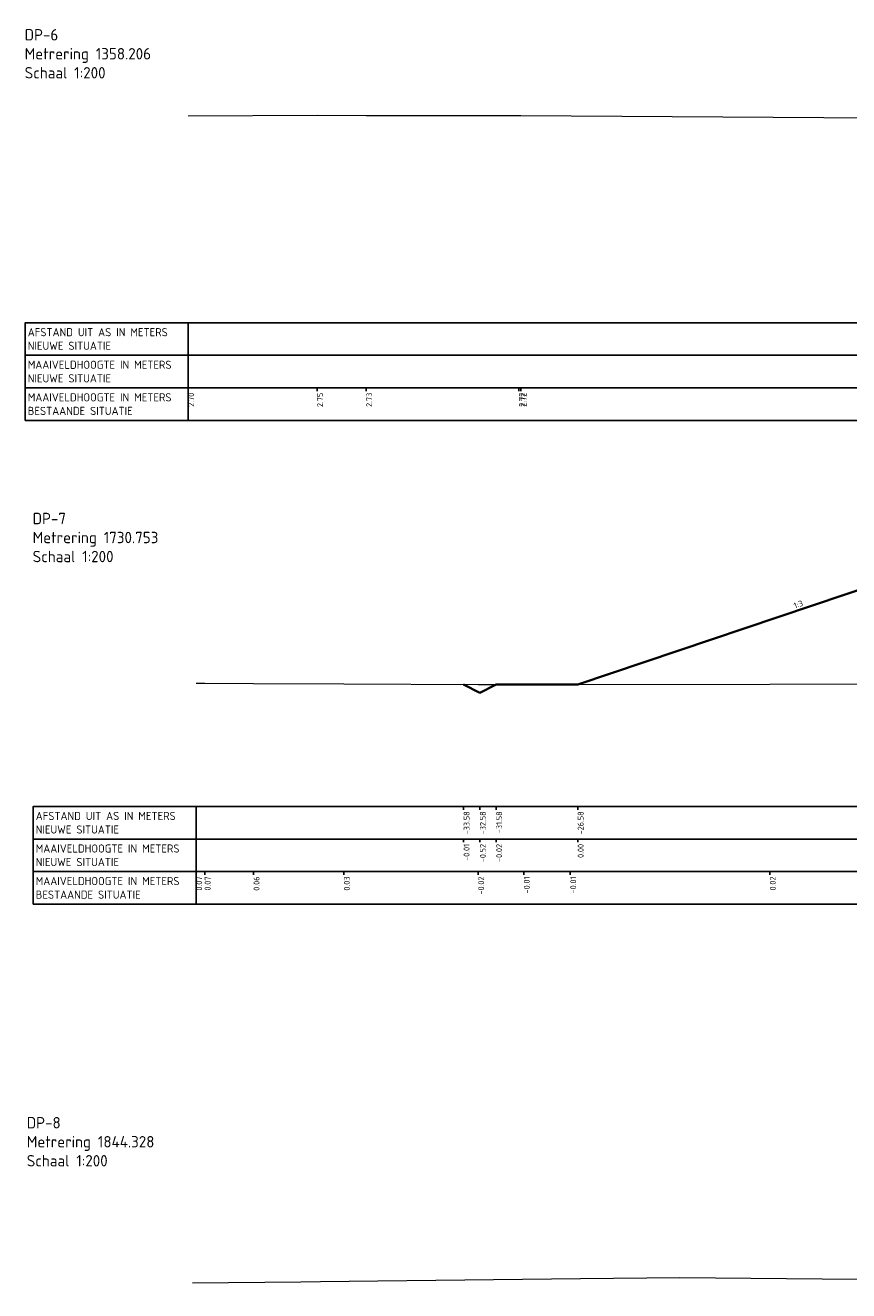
# Model space of a CAD drawing. Extents: x 100296 to 107772, y 404875 to 408930.
# Tile 89 of 98: x 104111 to 104161, y 404948 to 405026. Entities that reach past the tile are written whole.
import ezdxf

# ---------------------------------------------------------------- set-up
doc = ezdxf.new("R2010")
doc.units = 0
for name, color, linetype, lineweight in [('b-we-gw-maaiveld-gd', 93, 'Continuous', 18), ('b-xx-al-dwarsprofiel_matenbalk-g', 1, 'Continuous', 25), ('n-we-gw-grondwerk_berm-gd', 3, 'Continuous', 35), ('n-xx-al-dwarsprofiel_matenbalk-g', 1, 'Continuous', 25), ('n-xx-al-dwarsprofiel_t35', 3, 'Continuous', 35)]:
    doc.layers.add(name, color=color, linetype=linetype, lineweight=lineweight)
doc.layers.add('c3d-section_sectionview', color=7, linetype='Continuous')
doc.layers.add('c3d-section_sectionview_labeling', color=7, linetype='Continuous')
doc.styles.add('NLCS-ISO', font='NLCS-ISO.ttf')

msp = doc.modelspace()

# ---------------------------------------------------------------- linework, layer by layer
at = {"layer": 'b-we-gw-maaiveld-gd', "color": 93, "linetype": 'Continuous', "lineweight": 18}
for points in [[(104120.861, 405020.252), (104128.774, 405020.296), (104131.791, 405020.276), (104141.163, 405020.269), (104141.273, 405020.266), (104162.96, 405020.128), (104170.861, 405020.121), (104181.262, 405020.111), (104183.852, 405020.099), (104220.861, 405020.103)], [(104121.35, 404985.409), (104121.874, 404985.408), (104124.874, 404985.4), (104130.42, 404985.371), (104138.661, 404985.325), (104141.464, 404985.333), (104144.315, 404985.334), (104156.57, 404985.359), (104169.098, 404985.378), (104169.578, 404985.378), (104170.268, 404985.379), (104171.35, 404985.378), (104175.656, 404985.374), (104221.35, 404985.38)], [(104121.129, 404948.586), (104127.777, 404948.635), (104128.974, 404948.656), (104132.511, 404948.698), (104144.948, 404948.858), (104151.03, 404948.901), (104166.328, 404948.771), (104171.129, 404948.733), (104176.609, 404948.689), (104186.896, 404948.779), (104199.071, 404948.89), (104202.785, 404948.582), (104204.303, 404948.62), (104205.18, 404948.542), (104206.367, 404948.476), (104216.455, 404948.211), (104218.485, 404948.121), (104221.129, 404948.101)]]:
    msp.add_lwpolyline(points, dxfattribs=at)
at = {"layer": 'b-xx-al-dwarsprofiel_matenbalk-g', "color": 1, "linetype": 'Continuous', "lineweight": -3}
for points in [[(104120.861, 405005.549), (104120.861, 405007.549), (104110.861, 405007.549), (104110.861, 405005.549)], [(104120.861, 405005.549), (104220.861, 405005.549), (104220.861, 405007.549), (104120.861, 405007.549)], [(104120.861, 405003.549), (104120.861, 405005.549), (104110.861, 405005.549), (104110.861, 405003.549)], [(104120.861, 405003.549), (104220.861, 405003.549), (104220.861, 405005.549), (104120.861, 405005.549)], [(104120.861, 405001.549), (104120.861, 405003.549), (104110.861, 405003.549), (104110.861, 405001.549)], [(104120.861, 405001.549), (104220.861, 405001.549), (104220.861, 405003.549), (104120.861, 405003.549)], [(104121.35, 404975.84), (104121.35, 404977.84), (104111.35, 404977.84), (104111.35, 404975.84)], [(104121.35, 404975.84), (104221.35, 404975.84), (104221.35, 404977.84), (104121.35, 404977.84)], [(104121.35, 404973.84), (104121.35, 404975.84), (104111.35, 404975.84), (104111.35, 404973.84)], [(104121.35, 404973.84), (104221.35, 404973.84), (104221.35, 404975.84), (104121.35, 404975.84)], [(104121.35, 404971.84), (104121.35, 404973.84), (104111.35, 404973.84), (104111.35, 404971.84)], [(104121.35, 404971.84), (104221.35, 404971.84), (104221.35, 404973.84), (104121.35, 404973.84)]]:
    msp.add_3dface(points, dxfattribs=at)
at = {"layer": 'n-we-gw-grondwerk_berm-gd', "color": 3, "linetype": 'Continuous', "lineweight": 35}
for p, q in [((104163.55, 404991.659), (104144.769, 404985.335)), ((104144.769, 404985.335), (104139.768, 404985.328))]:
    msp.add_line(p, q, dxfattribs=at)
for points in [[(104137.768, 404985.328), (104138.768, 404984.828)], [(104139.768, 404985.328), (104138.768, 404984.828)]]:
    msp.add_lwpolyline(points, dxfattribs=at)
at = {"layer": 'n-xx-al-dwarsprofiel_matenbalk-g', "color": 1, "linetype": 'Continuous', "lineweight": -3}
for p, q in [((104120.861, 405003.549), (104120.861, 405003.349)), ((104128.774, 405003.549), (104128.774, 405003.349)), ((104131.791, 405003.549), (104131.791, 405003.349)), ((104141.163, 405003.549), (104141.163, 405003.349)), ((104141.273, 405003.549), (104141.273, 405003.349)), ((104137.768, 404977.84), (104137.768, 404977.64)), ((104138.768, 404977.84), (104138.768, 404977.64)), ((104139.771, 404977.84), (104139.771, 404977.64)), ((104144.771, 404977.84), (104144.771, 404977.64)), ((104137.768, 404975.84), (104137.768, 404975.64)), ((104138.768, 404975.84), (104138.768, 404975.64)), ((104139.771, 404975.84), (104139.771, 404975.64)), ((104144.771, 404975.84), (104144.771, 404975.64)), ((104121.35, 404973.84), (104121.35, 404973.64)), ((104121.874, 404973.84), (104121.874, 404973.64)), ((104124.874, 404973.84), (104124.874, 404973.64)), ((104130.42, 404973.84), (104130.42, 404973.64)), ((104138.661, 404973.84), (104138.661, 404973.64)), ((104141.464, 404973.84), (104141.464, 404973.64)), ((104144.315, 404973.84), (104144.315, 404973.64)), ((104156.57, 404973.84), (104156.57, 404973.64))]:
    msp.add_line(p, q, dxfattribs=at)

# ---------------------------------------------------------------- texts
at = {"layer": 'c3d-section_sectionview', "color": 7, "linetype": 'Continuous', "lineweight": -3, "char_height": 0.5, "attachment_point": 4, "style": 'NLCS-ISO'}
for s, insert in [('{\\C256;AFSTAND UIT AS IN METERS\\PNIEUWE SITUATIE}', (104111.011, 405006.549)), ('{\\C256;MAAIVELDHOOGTE IN METERS\\PNIEUWE SITUATIE}', (104111.011, 405004.549)), ('{\\C256;MAAIVELDHOOGTE IN METERS\\PBESTAANDE SITUATIE}', (104111.011, 405002.549)), ('{\\C256;AFSTAND UIT AS IN METERS\\PNIEUWE SITUATIE}', (104111.5, 404976.84)), ('{\\C256;MAAIVELDHOOGTE IN METERS\\PNIEUWE SITUATIE}', (104111.5, 404974.84)), ('{\\C256;MAAIVELDHOOGTE IN METERS\\PBESTAANDE SITUATIE}', (104111.5, 404972.84))]:
    msp.add_mtext(s, dxfattribs=dict(at, insert=insert))
at = {"layer": 'c3d-section_sectionview_labeling', "color": 7, "linetype": 'Continuous', "lineweight": -3, "char_height": 0.36, "attachment_point": 3, "style": 'NLCS-ISO'}
for s, insert, rotation in [('2.70', (104120.861, 405003.249), 90), ('2.75', (104128.774, 405003.249), 90), ('2.73', (104131.791, 405003.249), 90), ('2.72', (104141.163, 405003.249), 90), ('2.72', (104141.273, 405003.249), 90), ('1:3', (104158.511, 404990.52), 20.99239), ('-33.58', (104137.768, 404977.54), 90), ('-32.58', (104138.768, 404977.54), 90), ('-31.58', (104139.771, 404977.54), 90), ('-26.58', (104144.771, 404977.54), 90), ('-0.01', (104137.768, 404975.54), 90), ('-0.52', (104138.768, 404975.54), 90), ('-0.02', (104139.771, 404975.54), 90), ('0.00', (104144.771, 404975.54), 90), ('0.07', (104121.35, 404973.54), 90), ('0.07', (104121.874, 404973.54), 90), ('0.06', (104124.874, 404973.54), 90), ('0.03', (104130.42, 404973.54), 90), ('-0.02', (104138.661, 404973.54), 90), ('-0.01', (104141.464, 404973.54), 90), ('-0.01', (104144.315, 404973.54), 90), ('0.02', (104156.57, 404973.54), 90)]:
    msp.add_mtext(s, dxfattribs=dict(at, insert=insert, rotation=rotation))
at = {"layer": 'n-xx-al-dwarsprofiel_t35', "color": 3, "linetype": 'Continuous', "lineweight": -3, "char_height": 0.7, "attachment_point": 7, "style": 'NLCS-ISO'}
for s, insert in [('DP-6\\PMetrering 1358.206\\PSchaal 1:200', (104110.821, 405022.549)), ('DP-7\\PMetrering 1730.753\\PSchaal 1:200', (104111.31, 404992.84)), ('DP-8\\PMetrering 1844.328\\PSchaal 1:200', (104110.949, 404955.732))]:
    msp.add_mtext(s, dxfattribs=dict(at, insert=insert))

doc.saveas('drawing.dxf')
